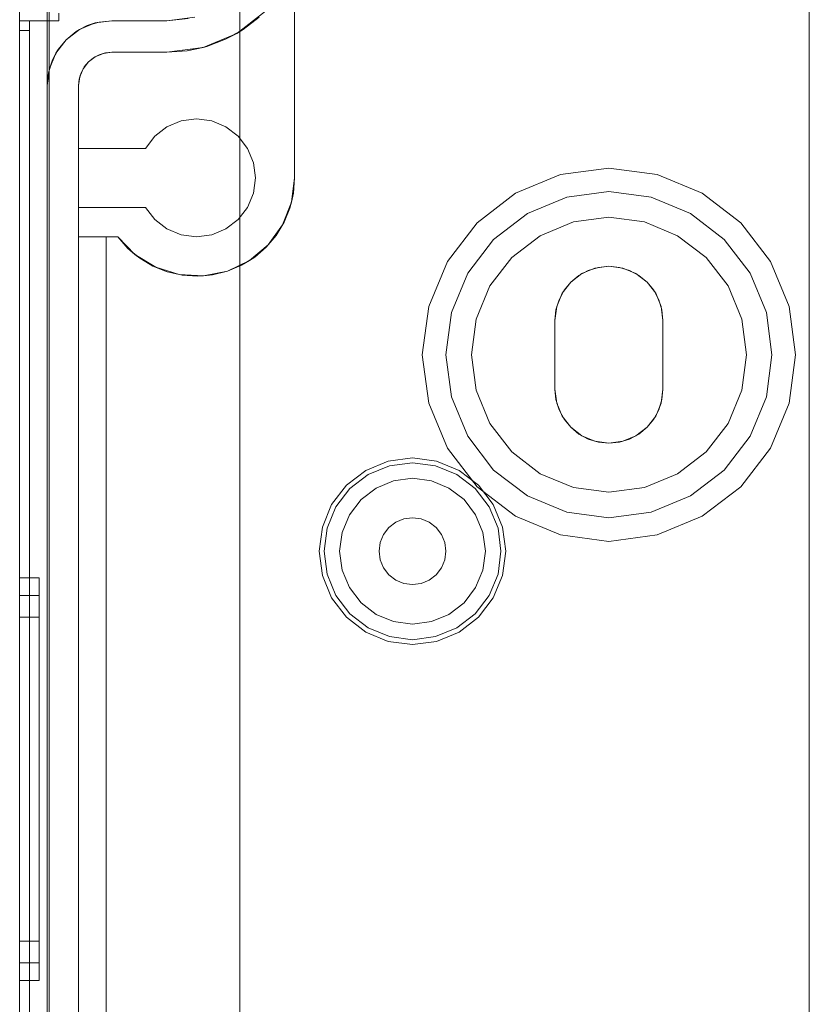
# Model space of a CAD drawing. Extents: x -620 to 300, y 62 to 1112.
# Tile 131 of 226: x 38.617 to 39.421, y 366.844 to 367.846. Entities that reach past the tile are written whole.
import ezdxf
from ezdxf.lldxf.tags import DXFTag

# ---------------------------------------------------------------- set-up
doc = ezdxf.new("R2010")
doc.units = 0
doc.layers.get('0').update_dxf_attribs({"lineweight": 13})
doc.layers.add('60- 61 allgemeine Ausstattung- 4 Terrassen', color=9, linetype='Continuous', lineweight=9, true_color=0x808080)
doc.layers.add('70 -71 Achsen- 1 Gebäudeachsen', color=7, linetype='STRICHPUNKT2-A06CPVSFL0', lineweight=18)
tags = doc.linetypes.add('STRICHPUNKT2-A06CPVSFL0', pattern=[12.7, 6.35, -3.175, 0, -3.175]).pattern_tags.tags
tags[10:11] = [DXFTag(74, 4), DXFTag(75, 0), DXFTag(340, '0'), DXFTag(46, 0.0), DXFTag(50, 0.0), DXFTag(44, 0.0), DXFTag(45, 0.0)]
tags[8:9] = [DXFTag(74, 4), DXFTag(75, 0), DXFTag(340, '0'), DXFTag(46, 0.0), DXFTag(50, 0.0), DXFTag(44, 0.0), DXFTag(45, 0.0)]
tags[6:7] = [DXFTag(74, 4), DXFTag(75, 0), DXFTag(340, '0'), DXFTag(46, 0.0), DXFTag(50, 0.0), DXFTag(44, 0.0), DXFTag(45, 0.0)]
tags[4:5] = [DXFTag(74, 4), DXFTag(75, 0), DXFTag(340, '0'), DXFTag(46, 0.0), DXFTag(50, 0.0), DXFTag(44, 0.0), DXFTag(45, 0.0)]

# ---------------------------------------------------------------- blocks, each defined once
blk = doc.blocks.new('Referenz-A06CPVSGL0')
at = {"layer": '60- 61 allgemeine Ausstattung- 4 Terrassen', "color": 0}
blk.add_line((38.8415, 214.0534), (38.8415, 376.4532), dxfattribs=at)
at = {"layer": '70 -71 Achsen- 1 Gebäudeachsen', "color": 0, "linetype": 'STRICHPUNKT2-A06CPVSFL0', "ltscale": 0.18}
blk.add_line((39.4215, 1084.3934), (39.4215, 84.9534), dxfattribs=at)
blk = doc.blocks.new('Blockreferenz-A06CPVZ2L0')
at = {"color": 9, "linetype": 'ByBlock', "lineweight": -2, "ltscale": 0.13, "true_color": 0xc1c9c4}
for p, q in [((38.6174, 367.9553), (38.6174, 364.6553)), ((38.6174, 364.6553), (38.6174, 367.9553)), ((38.6454, 364.6553), (38.6454, 367.9553)), ((38.6454, 367.9553), (38.6454, 367.7793)), ((38.6474, 366.6053), (38.6474, 367.9553)), ((38.8974, 367.8982), (38.8974, 367.6853)), ((38.8974, 367.6853), (38.8974, 367.88)), ((38.6174, 367.8531), (38.6174, 367.8453)), ((38.6174, 367.8453), (38.6174, 367.8531)), ((38.6574, 367.8453), (38.6574, 367.8531)), ((38.6574, 367.8453), (38.6574, 367.8531)), ((38.7959, 367.849), (38.7674, 367.8453)), ((38.8678, 367.8549), (38.8384, 367.8323)), ((38.845, 367.8364), (38.8614, 367.8488)), ((38.6174, 367.8453), (38.6174, 367.8451)), ((38.6224, 367.8453), (38.6174, 367.8453)), ((38.6174, 367.8453), (38.6274, 367.8453)), ((38.6174, 367.8453), (38.6174, 366.3053)), ((38.6174, 367.8453), (38.6174, 367.8453)), ((38.6224, 367.8453), (38.6174, 367.8453)), ((38.6174, 367.845), (38.6174, 367.8453)), ((38.6174, 366.3053), (38.6174, 367.8453)), ((38.6174, 367.8453), (38.6274, 367.8453)), ((38.6174, 367.8451), (38.6174, 367.8445)), ((38.6174, 367.844), (38.6174, 367.845)), ((38.6174, 367.8445), (38.6174, 367.8436)), ((38.6174, 367.8424), (38.6174, 367.844)), ((38.6174, 367.8436), (38.6174, 367.8424)), ((38.6174, 367.8424), (38.6174, 367.8409)), ((38.6174, 367.8403), (38.6174, 367.8424)), ((38.6174, 367.8409), (38.6174, 367.8391)), ((38.6174, 367.8379), (38.6174, 367.8403)), ((38.6174, 367.8391), (38.6174, 367.8373)), ((38.6274, 367.8453), (38.6224, 367.8453)), ((38.6274, 367.8453), (38.6224, 367.8453)), ((38.6274, 367.8451), (38.6274, 367.8453)), ((38.6274, 367.8453), (38.6574, 367.8453)), ((38.6274, 366.3053), (38.6274, 367.8453)), ((38.6274, 367.8453), (38.6274, 367.8453)), ((38.6274, 367.8451), (38.6274, 367.8453)), ((38.6274, 367.8453), (38.6274, 367.8453)), ((38.6274, 367.8453), (38.6574, 367.8453)), ((38.6274, 367.8453), (38.6274, 366.3053)), ((38.6274, 367.8445), (38.6274, 367.8451)), ((38.6274, 367.8445), (38.6274, 367.8451)), ((38.6274, 367.8436), (38.6274, 367.8445)), ((38.6274, 367.8436), (38.6274, 367.8445)), ((38.6274, 367.8424), (38.6274, 367.8436)), ((38.6274, 367.8424), (38.6274, 367.8436)), ((38.6274, 367.8409), (38.6274, 367.8424)), ((38.6274, 367.8409), (38.6274, 367.8424)), ((38.6274, 367.8391), (38.6274, 367.8409)), ((38.6274, 367.8391), (38.6274, 367.8409)), ((38.6274, 367.8373), (38.6274, 367.8391)), ((38.6274, 367.8373), (38.6274, 367.8391)), ((38.6574, 367.8453), (38.6574, 367.8453)), ((38.6748, 367.8342), (38.6862, 367.8403)), ((38.6943, 367.8431), (38.6784, 367.8365)), ((38.6862, 367.8403), (38.6784, 367.8365)), ((38.6862, 367.8403), (38.6985, 367.844)), ((38.6943, 367.8431), (38.6862, 367.8403)), ((38.7114, 367.8453), (38.6943, 367.8431)), ((38.6985, 367.844), (38.6943, 367.8431)), ((38.6985, 367.844), (38.7114, 367.8453)), ((38.7114, 367.8453), (38.6985, 367.844)), ((38.7674, 367.8453), (38.7114, 367.8453)), ((38.7114, 367.8453), (38.7284, 367.8453)), ((38.7114, 367.8453), (38.7114, 367.8453)), ((38.7284, 367.8453), (38.7475, 367.8453)), ((38.7475, 367.8453), (38.7674, 367.8453)), ((38.7674, 367.8453), (38.7889, 367.8474)), ((38.7674, 367.8453), (38.7674, 367.8453)), ((38.6174, 367.8353), (38.6174, 367.8379)), ((38.6174, 367.8373), (38.6174, 367.8353)), ((38.6174, 367.8353), (38.6224, 367.8353)), ((38.6174, 367.8353), (38.6174, 366.3053)), ((38.6224, 367.8353), (38.6174, 367.8353)), ((38.6174, 364.7753), (38.6174, 367.8353)), ((38.6224, 367.8353), (38.6274, 367.8353)), ((38.6274, 367.8353), (38.6224, 367.8353)), ((38.6274, 367.8353), (38.6274, 367.8373)), ((38.6274, 367.8353), (38.6274, 367.8373)), ((38.6274, 366.3053), (38.6274, 367.8353)), ((38.6274, 364.7753), (38.6274, 367.8353)), ((38.6784, 367.8365), (38.6648, 367.826)), ((38.6648, 367.826), (38.6748, 367.8342)), ((38.6748, 367.8342), (38.6648, 367.826)), ((38.6784, 367.8365), (38.6748, 367.8342)), ((38.8384, 367.8323), (38.8042, 367.8181)), ((38.845, 367.8364), (38.8271, 367.8265)), ((38.8271, 367.8265), (38.8384, 367.8323)), ((38.8384, 367.8323), (38.845, 367.8364)), ((38.6648, 367.826), (38.6543, 367.8123)), ((38.6565, 367.816), (38.6648, 367.826)), ((38.6648, 367.826), (38.6565, 367.816)), ((38.8042, 367.8181), (38.7674, 367.8133)), ((38.8079, 367.8192), (38.7879, 367.8148)), ((38.7879, 367.8148), (38.8042, 367.8181)), ((38.8042, 367.8181), (38.8079, 367.8192)), ((38.8079, 367.8192), (38.8271, 367.8265)), ((38.6543, 367.8123), (38.6477, 367.7964)), ((38.6504, 367.8046), (38.6565, 367.816)), ((38.6543, 367.8123), (38.6504, 367.8046)), ((38.6565, 367.816), (38.6543, 367.8123)), ((38.6874, 367.8033), (38.6944, 367.8087)), ((38.6944, 367.8087), (38.6925, 367.8076)), ((38.6925, 367.8076), (38.6937, 367.8082)), ((38.6937, 367.8082), (38.6958, 367.8093)), ((38.6944, 367.8087), (38.7026, 367.8121)), ((38.6984, 367.8107), (38.6944, 367.8087)), ((38.6958, 367.8093), (38.6984, 367.8107)), ((38.7026, 367.8121), (38.6984, 367.8107)), ((38.6984, 367.8107), (38.7013, 367.8116)), ((38.7013, 367.8116), (38.7035, 367.8123)), ((38.7026, 367.8121), (38.7114, 367.8133)), ((38.7048, 367.8126), (38.7026, 367.8121)), ((38.7035, 367.8123), (38.7048, 367.8126)), ((38.7114, 367.8133), (38.7048, 367.8126)), ((38.7114, 367.8133), (38.7674, 367.8133)), ((38.7674, 367.8133), (38.7114, 367.8133)), ((38.7114, 367.8133), (38.7114, 367.8133)), ((38.7674, 367.8133), (38.7879, 367.8148)), ((38.7879, 367.8148), (38.7674, 367.8133)), ((38.7674, 367.8133), (38.7674, 367.8133)), ((38.6467, 367.7922), (38.6504, 367.8046)), ((38.6504, 367.8046), (38.6477, 367.7964)), ((38.682, 367.7963), (38.6874, 367.8033)), ((38.6832, 367.7982), (38.682, 367.7963)), ((38.6825, 367.797), (38.6832, 367.7982)), ((38.6874, 367.8033), (38.6832, 367.7982)), ((38.6925, 367.8076), (38.6874, 367.8033)), ((38.6477, 367.7964), (38.6454, 367.7793)), ((38.6454, 367.7793), (38.6467, 367.7922)), ((38.6467, 367.7922), (38.6454, 367.7793)), ((38.6477, 367.7964), (38.6467, 367.7922)), ((38.6774, 367.7793), (38.6786, 367.7881)), ((38.6786, 367.7881), (38.6781, 367.7859)), ((38.6785, 367.7872), (38.6791, 367.7895)), ((38.6786, 367.7881), (38.682, 367.7963)), ((38.68, 367.7923), (38.6786, 367.7881)), ((38.6791, 367.7895), (38.68, 367.7923)), ((38.682, 367.7963), (38.68, 367.7923)), ((38.68, 367.7923), (38.6814, 367.7949)), ((38.6814, 367.7949), (38.6825, 367.797)), ((38.6454, 367.7793), (38.6454, 364.8313)), ((38.6454, 367.7793), (38.6454, 367.7793)), ((38.6781, 367.7859), (38.6774, 367.7793)), ((38.6774, 364.8313), (38.6774, 367.7793)), ((38.6774, 367.7793), (38.6774, 367.7153)), ((38.6774, 367.7793), (38.6774, 367.7793)), ((38.6781, 367.7859), (38.6785, 367.7872)), ((38.7819, 367.7433), (38.7674, 367.7373)), ((38.7674, 367.7373), (38.7819, 367.7433)), ((38.7974, 367.7453), (38.7819, 367.7433)), ((38.7819, 367.7433), (38.7974, 367.7453)), ((38.813, 367.7433), (38.7974, 367.7453)), ((38.7974, 367.7453), (38.813, 367.7433)), ((38.8274, 367.7373), (38.813, 367.7433)), ((38.813, 367.7433), (38.8274, 367.7373)), ((38.755, 367.7277), (38.7455, 367.7153)), ((38.7455, 367.7153), (38.755, 367.7277)), ((38.7674, 367.7373), (38.755, 367.7277)), ((38.755, 367.7277), (38.7674, 367.7373)), ((38.8398, 367.7277), (38.8274, 367.7373)), ((38.8274, 367.7373), (38.8398, 367.7277)), ((38.8494, 367.7153), (38.8398, 367.7277)), ((38.8398, 367.7277), (38.8494, 367.7153)), ((38.6774, 367.7153), (38.6774, 367.6553)), ((38.7455, 367.7153), (38.6774, 367.7153)), ((38.6774, 367.7153), (38.7455, 367.7153)), ((38.6774, 367.7153), (38.6774, 367.7153)), ((38.7455, 367.7153), (38.7455, 367.7153)), ((38.8554, 367.7008), (38.8494, 367.7153)), ((38.8494, 367.7153), (38.8554, 367.7008)), ((38.8574, 367.6853), (38.8554, 367.7008)), ((38.8554, 367.7008), (38.8574, 367.6853)), ((39.1682, 367.6888), (39.1224, 367.6698)), ((39.1682, 367.6888), (39.1224, 367.6698)), ((39.2174, 367.6953), (39.1682, 367.6888)), ((39.2174, 367.6953), (39.1682, 367.6888)), ((39.2666, 367.6888), (39.2174, 367.6953)), ((39.2666, 367.6888), (39.2174, 367.6953)), ((39.3124, 367.6698), (39.2666, 367.6888)), ((39.3124, 367.6698), (39.2666, 367.6888)), ((38.8554, 367.6698), (38.8574, 367.6853)), ((38.8574, 367.6853), (38.8554, 367.6698)), ((38.8974, 367.6853), (38.8943, 367.6606)), ((38.8962, 367.6697), (38.8974, 367.6853)), ((38.8974, 367.6853), (38.8974, 367.6853)), ((38.8494, 367.6553), (38.8554, 367.6698)), ((38.8554, 367.6698), (38.8494, 367.6553)), ((38.8926, 367.6546), (38.8962, 367.6697)), ((38.8943, 367.6606), (38.8962, 367.6697)), ((39.1224, 367.6698), (39.0831, 367.6396)), ((39.1224, 367.6698), (39.0831, 367.6396)), ((39.1745, 367.6656), (39.2174, 367.6713)), ((39.2174, 367.6713), (39.1745, 367.6656)), ((39.2174, 367.6713), (39.2604, 367.6656)), ((39.2604, 367.6656), (39.2174, 367.6713)), ((39.3518, 367.6396), (39.3124, 367.6698)), ((39.3518, 367.6396), (39.3124, 367.6698)), ((38.8943, 367.6606), (38.8852, 367.6374)), ((38.8926, 367.6546), (38.8943, 367.6606)), ((39.1344, 367.6491), (39.1745, 367.6656)), ((39.1745, 367.6656), (39.1344, 367.6491)), ((39.2604, 367.6656), (39.3004, 367.6491)), ((39.3004, 367.6491), (39.2604, 367.6656)), ((38.6774, 367.6553), (38.7455, 367.6553)), ((38.6774, 367.6553), (38.6774, 367.6253)), ((38.7455, 367.6553), (38.6774, 367.6553)), ((38.6774, 367.6553), (38.6774, 367.6553)), ((38.7455, 367.6553), (38.755, 367.6429)), ((38.755, 367.6429), (38.7455, 367.6553)), ((38.7455, 367.6553), (38.7455, 367.6553)), ((38.8398, 367.6429), (38.8494, 367.6553)), ((38.8494, 367.6553), (38.8398, 367.6429)), ((38.8867, 367.6402), (38.8926, 367.6546)), ((39.1, 367.6227), (39.1344, 367.6491)), ((39.1344, 367.6491), (39.1, 367.6227)), ((39.3004, 367.6491), (39.3348, 367.6227)), ((39.3348, 367.6227), (39.3004, 367.6491)), ((38.755, 367.6429), (38.7674, 367.6333)), ((38.7674, 367.6333), (38.755, 367.6429)), ((38.8274, 367.6333), (38.8398, 367.6429)), ((38.8398, 367.6429), (38.8274, 367.6333)), ((38.8785, 367.6268), (38.8867, 367.6402)), ((38.8852, 367.6374), (38.8867, 367.6402)), ((39.0831, 367.6396), (39.0529, 367.6003)), ((39.0831, 367.6396), (39.0529, 367.6003)), ((39.1812, 367.6405), (39.1474, 367.6265)), ((39.1474, 367.6265), (39.1812, 367.6405)), ((39.2174, 367.6453), (39.1812, 367.6405)), ((39.1812, 367.6405), (39.2174, 367.6453)), ((39.2537, 367.6405), (39.2174, 367.6453)), ((39.2174, 367.6453), (39.2537, 367.6405)), ((39.2874, 367.6265), (39.2537, 367.6405)), ((39.2537, 367.6405), (39.2874, 367.6265)), ((39.382, 367.6003), (39.3518, 367.6396)), ((39.382, 367.6003), (39.3518, 367.6396)), ((38.7674, 367.6333), (38.7819, 367.6273)), ((38.7819, 367.6273), (38.7674, 367.6333)), ((38.813, 367.6273), (38.8274, 367.6333)), ((38.8274, 367.6333), (38.813, 367.6273)), ((38.8852, 367.6374), (38.8706, 367.6172)), ((38.8785, 367.6268), (38.8852, 367.6374)), ((38.6774, 367.6253), (38.7174, 367.6253)), ((38.6774, 367.6253), (38.6774, 366.5703)), ((38.7054, 367.6253), (38.6774, 367.6253)), ((38.6774, 367.6253), (38.6774, 367.6253)), ((38.7174, 367.6253), (38.7054, 367.6253)), ((38.7054, 367.6253), (38.7054, 366.7224)), ((38.7054, 366.7224), (38.7054, 367.6253)), ((38.7054, 367.6253), (38.7054, 367.6253)), ((38.7347, 367.6074), (38.7174, 367.6253)), ((38.7174, 367.6253), (38.7277, 367.6136)), ((38.7174, 367.6253), (38.7174, 367.6253)), ((38.7819, 367.6273), (38.7974, 367.6253)), ((38.7974, 367.6253), (38.7819, 367.6273)), ((38.7974, 367.6253), (38.813, 367.6273)), ((38.813, 367.6273), (38.7974, 367.6253)), ((38.8685, 367.6149), (38.8785, 367.6268)), ((38.8706, 367.6172), (38.8785, 367.6268)), ((39.0737, 367.5883), (39.1, 367.6227)), ((39.1, 367.6227), (39.0737, 367.5883)), ((39.1474, 367.6265), (39.1184, 367.6043)), ((39.1184, 367.6043), (39.1474, 367.6265)), ((39.3164, 367.6043), (39.2874, 367.6265)), ((39.2874, 367.6265), (39.3164, 367.6043)), ((39.3348, 367.6227), (39.3612, 367.5883)), ((39.3612, 367.5883), (39.3348, 367.6227)), ((38.7277, 367.6136), (38.7397, 367.6036)), ((38.7277, 367.6136), (38.7347, 367.6074)), ((38.8706, 367.6172), (38.8515, 367.6012)), ((38.8567, 367.6047), (38.8685, 367.6149)), ((38.8685, 367.6149), (38.8706, 367.6172)), ((38.7559, 367.5943), (38.7347, 367.6074)), ((38.7347, 367.6074), (38.7397, 367.6036)), ((38.7397, 367.6036), (38.7531, 367.5956)), ((38.8515, 367.6012), (38.829, 367.5904)), ((38.8434, 367.5965), (38.8567, 367.6047)), ((38.8434, 367.5965), (38.8515, 367.6012)), ((38.8515, 367.6012), (38.8567, 367.6047)), ((39.0529, 367.6003), (39.0339, 367.5545)), ((39.0529, 367.6003), (39.0339, 367.5545)), ((39.1184, 367.6043), (39.0962, 367.5753)), ((39.0962, 367.5753), (39.1184, 367.6043)), ((39.3387, 367.5753), (39.3164, 367.6043)), ((39.3164, 367.6043), (39.3387, 367.5753)), ((39.4009, 367.5545), (39.382, 367.6003)), ((39.4009, 367.5545), (39.382, 367.6003)), ((38.7531, 367.5956), (38.7676, 367.5898)), ((38.7531, 367.5956), (38.7559, 367.5943)), ((38.7797, 367.5869), (38.7559, 367.5943)), ((38.7559, 367.5943), (38.7676, 367.5898)), ((38.7676, 367.5898), (38.7828, 367.5864)), ((38.7676, 367.5898), (38.7797, 367.5869)), ((38.829, 367.5904), (38.8046, 367.5856)), ((38.8139, 367.5867), (38.829, 367.5904)), ((38.829, 367.5904), (38.8434, 367.5965)), ((39.0571, 367.5483), (39.0737, 367.5883)), ((39.0737, 367.5883), (39.0571, 367.5483)), ((39.1785, 367.5792), (39.1899, 367.5879)), ((39.1899, 367.5879), (39.1785, 367.5792)), ((39.1869, 367.586), (39.1964, 367.5911)), ((39.1964, 367.5911), (39.1869, 367.586)), ((39.1899, 367.5879), (39.2032, 367.5934)), ((39.2032, 367.5934), (39.1899, 367.5879)), ((39.1964, 367.5911), (39.2067, 367.5942)), ((39.2067, 367.5942), (39.1964, 367.5911)), ((39.2032, 367.5934), (39.2174, 367.5953)), ((39.2174, 367.5953), (39.2032, 367.5934)), ((39.2067, 367.5942), (39.2174, 367.5953)), ((39.2174, 367.5953), (39.2067, 367.5942)), ((39.2174, 367.5953), (39.2282, 367.5942)), ((39.2282, 367.5942), (39.2174, 367.5953)), ((39.2174, 367.5953), (39.2317, 367.5934)), ((39.2317, 367.5934), (39.2174, 367.5953)), ((39.2282, 367.5942), (39.2385, 367.5911)), ((39.2385, 367.5911), (39.2282, 367.5942)), ((39.2317, 367.5934), (39.2449, 367.5879)), ((39.2449, 367.5879), (39.2317, 367.5934)), ((39.2385, 367.5911), (39.248, 367.586)), ((39.248, 367.586), (39.2385, 367.5911)), ((39.2449, 367.5879), (39.2563, 367.5792)), ((39.2563, 367.5792), (39.2449, 367.5879)), ((39.3612, 367.5883), (39.3778, 367.5483)), ((39.3778, 367.5483), (39.3612, 367.5883)), ((38.8046, 367.5856), (38.7797, 367.5869)), ((38.7797, 367.5869), (38.7828, 367.5864)), ((38.7828, 367.5864), (38.7984, 367.5853)), ((38.7984, 367.5853), (38.8139, 367.5867)), ((38.7984, 367.5853), (38.8046, 367.5856)), ((38.8046, 367.5856), (38.8139, 367.5867)), ((39.1698, 367.5678), (39.1785, 367.5792)), ((39.1785, 367.5792), (39.1698, 367.5678)), ((39.1717, 367.5709), (39.1785, 367.5792)), ((39.1785, 367.5792), (39.1717, 367.5709)), ((39.1785, 367.5792), (39.1869, 367.586)), ((39.1869, 367.586), (39.1785, 367.5792)), ((39.248, 367.586), (39.2563, 367.5792)), ((39.2563, 367.5792), (39.248, 367.586)), ((39.2563, 367.5792), (39.2632, 367.5709)), ((39.2632, 367.5709), (39.2563, 367.5792)), ((39.2563, 367.5792), (39.2651, 367.5678)), ((39.2651, 367.5678), (39.2563, 367.5792)), ((39.0962, 367.5753), (39.0822, 367.5415)), ((39.0822, 367.5415), (39.0962, 367.5753)), ((39.1643, 367.5545), (39.1698, 367.5678)), ((39.1698, 367.5678), (39.1643, 367.5545)), ((39.1666, 367.5613), (39.1717, 367.5709)), ((39.1717, 367.5709), (39.1666, 367.5613)), ((39.2632, 367.5709), (39.2682, 367.5613)), ((39.2682, 367.5613), (39.2632, 367.5709)), ((39.2651, 367.5678), (39.2705, 367.5545)), ((39.2705, 367.5545), (39.2651, 367.5678)), ((39.3527, 367.5415), (39.3387, 367.5753)), ((39.3387, 367.5753), (39.3527, 367.5415)), ((39.1635, 367.551), (39.1666, 367.5613)), ((39.1666, 367.5613), (39.1635, 367.551)), ((39.2682, 367.5613), (39.2714, 367.551)), ((39.2714, 367.551), (39.2682, 367.5613)), ((39.0339, 367.5545), (39.0274, 367.5053)), ((39.0339, 367.5545), (39.0274, 367.5053)), ((39.0514, 367.5053), (39.0571, 367.5483)), ((39.0571, 367.5483), (39.0514, 367.5053)), ((39.1624, 367.5403), (39.1643, 367.5545)), ((39.1643, 367.5545), (39.1624, 367.5403)), ((39.1624, 367.5403), (39.1635, 367.551)), ((39.1635, 367.551), (39.1624, 367.5403)), ((39.2705, 367.5545), (39.2724, 367.5403)), ((39.2724, 367.5403), (39.2705, 367.5545)), ((39.2714, 367.551), (39.2724, 367.5403)), ((39.2724, 367.5403), (39.2714, 367.551)), ((39.3778, 367.5483), (39.3834, 367.5053)), ((39.3834, 367.5053), (39.3778, 367.5483)), ((39.4074, 367.5053), (39.4009, 367.5545)), ((39.4074, 367.5053), (39.4009, 367.5545)), ((39.0822, 367.5415), (39.0774, 367.5053)), ((39.0774, 367.5053), (39.0822, 367.5415)), ((39.1624, 367.5053), (39.1624, 367.5403)), ((39.1624, 367.5403), (39.1624, 367.5053)), ((39.1624, 367.5403), (39.1624, 367.5403)), ((39.1624, 367.4703), (39.1624, 367.5403)), ((39.1624, 367.5403), (39.1624, 367.4703)), ((39.1624, 367.5403), (39.1624, 367.5403)), ((39.2724, 367.5403), (39.2724, 367.5053)), ((39.2724, 367.5053), (39.2724, 367.5403)), ((39.2724, 367.5403), (39.2724, 367.5403)), ((39.2724, 367.5403), (39.2724, 367.4703)), ((39.2724, 367.4703), (39.2724, 367.5403)), ((39.2724, 367.5403), (39.2724, 367.5403)), ((39.3574, 367.5053), (39.3527, 367.5415)), ((39.3527, 367.5415), (39.3574, 367.5053)), ((39.0274, 367.5053), (39.0339, 367.4561)), ((39.0274, 367.5053), (39.0339, 367.4561)), ((39.0571, 367.4623), (39.0514, 367.5053)), ((39.0514, 367.5053), (39.0571, 367.4623)), ((39.0774, 367.5053), (39.0822, 367.4691)), ((39.0822, 367.4691), (39.0774, 367.5053)), ((39.1624, 367.4703), (39.1624, 367.5053)), ((39.1624, 367.5053), (39.1624, 367.4703)), ((39.2724, 367.5053), (39.2724, 367.4703)), ((39.2724, 367.4703), (39.2724, 367.5053)), ((39.3527, 367.4691), (39.3574, 367.5053)), ((39.3574, 367.5053), (39.3527, 367.4691)), ((39.3834, 367.5053), (39.3778, 367.4623)), ((39.3778, 367.4623), (39.3834, 367.5053)), ((39.4009, 367.4561), (39.4074, 367.5053)), ((39.4009, 367.4561), (39.4074, 367.5053)), ((39.0822, 367.4691), (39.0962, 367.4353)), ((39.0962, 367.4353), (39.0822, 367.4691)), ((39.1635, 367.4596), (39.1624, 367.4703)), ((39.1624, 367.4703), (39.1635, 367.4596)), ((39.1624, 367.4703), (39.1624, 367.4703)), ((39.1643, 367.4561), (39.1624, 367.4703)), ((39.1624, 367.4703), (39.1643, 367.4561)), ((39.1624, 367.4703), (39.1624, 367.4703)), ((39.2724, 367.4703), (39.2705, 367.4561)), ((39.2705, 367.4561), (39.2724, 367.4703)), ((39.2724, 367.4703), (39.2714, 367.4596)), ((39.2714, 367.4596), (39.2724, 367.4703)), ((39.2724, 367.4703), (39.2724, 367.4703)), ((39.2724, 367.4703), (39.2724, 367.4703)), ((39.3387, 367.4353), (39.3527, 367.4691)), ((39.3527, 367.4691), (39.3387, 367.4353)), ((39.0737, 367.4223), (39.0571, 367.4623)), ((39.0571, 367.4623), (39.0737, 367.4223)), ((39.1666, 367.4493), (39.1635, 367.4596)), ((39.1635, 367.4596), (39.1666, 367.4493)), ((39.2714, 367.4596), (39.2682, 367.4493)), ((39.2682, 367.4493), (39.2714, 367.4596)), ((39.3778, 367.4623), (39.3612, 367.4223)), ((39.3612, 367.4223), (39.3778, 367.4623)), ((39.0339, 367.4561), (39.0529, 367.4103)), ((39.0339, 367.4561), (39.0529, 367.4103)), ((39.1698, 367.4428), (39.1643, 367.4561)), ((39.1643, 367.4561), (39.1698, 367.4428)), ((39.1717, 367.4397), (39.1666, 367.4493)), ((39.1666, 367.4493), (39.1717, 367.4397)), ((39.2682, 367.4493), (39.2632, 367.4397)), ((39.2632, 367.4397), (39.2682, 367.4493)), ((39.2705, 367.4561), (39.2651, 367.4428)), ((39.2651, 367.4428), (39.2705, 367.4561)), ((39.382, 367.4103), (39.4009, 367.4561)), ((39.382, 367.4103), (39.4009, 367.4561)), ((39.1785, 367.4314), (39.1698, 367.4428)), ((39.1698, 367.4428), (39.1785, 367.4314)), ((39.1785, 367.4314), (39.1717, 367.4397)), ((39.1717, 367.4397), (39.1785, 367.4314)), ((39.2651, 367.4428), (39.2563, 367.4314)), ((39.2563, 367.4314), (39.2651, 367.4428)), ((39.2632, 367.4397), (39.2563, 367.4314)), ((39.2563, 367.4314), (39.2632, 367.4397)), ((39.0962, 367.4353), (39.1184, 367.4063)), ((39.1184, 367.4063), (39.0962, 367.4353)), ((39.1869, 367.4246), (39.1785, 367.4314)), ((39.1785, 367.4314), (39.1869, 367.4246)), ((39.1899, 367.4227), (39.1785, 367.4314)), ((39.1785, 367.4314), (39.1899, 367.4227)), ((39.2563, 367.4314), (39.2449, 367.4227)), ((39.2449, 367.4227), (39.2563, 367.4314)), ((39.2563, 367.4314), (39.248, 367.4246)), ((39.248, 367.4246), (39.2563, 367.4314)), ((39.3164, 367.4063), (39.3387, 367.4353)), ((39.3387, 367.4353), (39.3164, 367.4063)), ((39.1, 367.3879), (39.0737, 367.4223)), ((39.0737, 367.4223), (39.1, 367.3879)), ((39.1964, 367.4195), (39.1869, 367.4246)), ((39.1869, 367.4246), (39.1964, 367.4195)), ((39.2032, 367.4172), (39.1899, 367.4227)), ((39.1899, 367.4227), (39.2032, 367.4172)), ((39.2067, 367.4164), (39.1964, 367.4195)), ((39.1964, 367.4195), (39.2067, 367.4164)), ((39.2174, 367.4153), (39.2032, 367.4172)), ((39.2032, 367.4172), (39.2174, 367.4153)), ((39.2317, 367.4172), (39.2174, 367.4153)), ((39.2174, 367.4153), (39.2317, 367.4172)), ((39.2385, 367.4195), (39.2282, 367.4164)), ((39.2282, 367.4164), (39.2385, 367.4195)), ((39.2449, 367.4227), (39.2317, 367.4172)), ((39.2317, 367.4172), (39.2449, 367.4227)), ((39.248, 367.4246), (39.2385, 367.4195)), ((39.2385, 367.4195), (39.248, 367.4246)), ((39.3612, 367.4223), (39.3348, 367.3879)), ((39.3348, 367.3879), (39.3612, 367.4223)), ((39.0529, 367.4103), (39.0831, 367.3709)), ((39.0529, 367.4103), (39.0831, 367.3709)), ((39.2174, 367.4153), (39.2067, 367.4164)), ((39.2067, 367.4164), (39.2174, 367.4153)), ((39.2282, 367.4164), (39.2174, 367.4153)), ((39.2174, 367.4153), (39.2282, 367.4164)), ((39.3518, 367.3709), (39.382, 367.4103)), ((39.3518, 367.3709), (39.382, 367.4103)), ((38.9928, 367.3971), (38.9699, 367.3876)), ((39.0174, 367.4003), (38.9928, 367.3971)), ((39.042, 367.3971), (39.0174, 367.4003)), ((39.0649, 367.3876), (39.042, 367.3971)), ((39.1184, 367.4063), (39.1474, 367.3841)), ((39.1474, 367.3841), (39.1184, 367.4063)), ((39.2874, 367.3841), (39.3164, 367.4063)), ((39.3164, 367.4063), (39.2874, 367.3841)), ((38.9699, 367.3876), (38.9502, 367.3725)), ((38.9724, 367.3833), (38.9941, 367.3923)), ((38.9941, 367.3923), (39.0174, 367.3954)), ((39.0174, 367.3954), (39.0407, 367.3923)), ((39.0407, 367.3923), (39.0625, 367.3833)), ((39.0846, 367.3725), (39.0649, 367.3876)), ((39.1344, 367.3615), (39.1, 367.3879)), ((39.1, 367.3879), (39.1344, 367.3615)), ((39.3348, 367.3879), (39.3004, 367.3615)), ((39.3004, 367.3615), (39.3348, 367.3879)), ((38.9537, 367.369), (38.9724, 367.3833)), ((38.9982, 367.377), (38.9803, 367.3696)), ((38.9982, 367.377), (38.9803, 367.3696)), ((39.0174, 367.3795), (38.9982, 367.377)), ((39.0174, 367.3795), (38.9982, 367.377)), ((39.0366, 367.377), (39.0174, 367.3795)), ((39.0366, 367.377), (39.0174, 367.3795)), ((39.0545, 367.3696), (39.0366, 367.377)), ((39.0545, 367.3696), (39.0366, 367.377)), ((39.0625, 367.3833), (39.0811, 367.369)), ((39.1474, 367.3841), (39.1812, 367.3701)), ((39.1812, 367.3701), (39.1474, 367.3841)), ((39.2537, 367.3701), (39.2874, 367.3841)), ((39.2874, 367.3841), (39.2537, 367.3701)), ((38.9502, 367.3725), (38.9351, 367.3528)), ((38.9394, 367.3504), (38.9537, 367.369)), ((38.9803, 367.3696), (38.965, 367.3578)), ((38.9803, 367.3696), (38.965, 367.3578)), ((39.0699, 367.3578), (39.0545, 367.3696)), ((39.0699, 367.3578), (39.0545, 367.3696)), ((39.0811, 367.369), (39.0955, 367.3504)), ((39.0831, 367.3709), (39.1224, 367.3408)), ((39.0831, 367.3709), (39.1224, 367.3408)), ((39.0997, 367.3528), (39.0846, 367.3725)), ((39.1812, 367.3701), (39.2174, 367.3653)), ((39.2174, 367.3653), (39.1812, 367.3701)), ((39.2174, 367.3653), (39.2537, 367.3701)), ((39.2537, 367.3701), (39.2174, 367.3653)), ((39.3124, 367.3408), (39.3518, 367.3709)), ((39.3124, 367.3408), (39.3518, 367.3709)), ((38.965, 367.3578), (38.9532, 367.3424)), ((38.965, 367.3578), (38.9532, 367.3424)), ((39.0817, 367.3424), (39.0699, 367.3578)), ((39.0817, 367.3424), (39.0699, 367.3578)), ((39.1745, 367.345), (39.1344, 367.3615)), ((39.1344, 367.3615), (39.1745, 367.345)), ((39.3004, 367.3615), (39.2604, 367.345)), ((39.2604, 367.345), (39.3004, 367.3615)), ((38.9351, 367.3528), (38.9257, 367.3299)), ((38.9304, 367.3286), (38.9394, 367.3504)), ((39.0955, 367.3504), (39.1045, 367.3286)), ((39.1092, 367.3299), (39.0997, 367.3528)), ((38.9532, 367.3424), (38.9458, 367.3245)), ((38.9532, 367.3424), (38.9458, 367.3245)), ((39.0086, 367.3381), (39.0004, 367.3347)), ((39.0004, 367.3347), (39.0086, 367.3381)), ((39.0174, 367.3393), (39.0086, 367.3381)), ((39.0086, 367.3381), (39.0174, 367.3393)), ((39.0262, 367.3381), (39.0174, 367.3393)), ((39.0174, 367.3393), (39.0262, 367.3381)), ((39.0344, 367.3347), (39.0262, 367.3381)), ((39.0262, 367.3381), (39.0344, 367.3347)), ((39.0891, 367.3245), (39.0817, 367.3424)), ((39.0891, 367.3245), (39.0817, 367.3424)), ((39.1224, 367.3408), (39.1682, 367.3218)), ((39.1224, 367.3408), (39.1682, 367.3218)), ((39.2174, 367.3393), (39.1745, 367.345)), ((39.1745, 367.345), (39.2174, 367.3393)), ((39.2604, 367.345), (39.2174, 367.3393)), ((39.2174, 367.3393), (39.2604, 367.345)), ((39.2666, 367.3218), (39.3124, 367.3408)), ((39.2666, 367.3218), (39.3124, 367.3408)), ((38.9257, 367.3299), (38.9224, 367.3053)), ((38.9273, 367.3053), (38.9304, 367.3286)), ((38.9934, 367.3293), (38.988, 367.3223)), ((38.988, 367.3223), (38.9934, 367.3293)), ((39.0004, 367.3347), (38.9934, 367.3293)), ((38.9934, 367.3293), (39.0004, 367.3347)), ((39.0415, 367.3293), (39.0344, 367.3347)), ((39.0344, 367.3347), (39.0415, 367.3293)), ((39.0469, 367.3223), (39.0415, 367.3293)), ((39.0415, 367.3293), (39.0469, 367.3223)), ((39.1045, 367.3286), (39.1075, 367.3053)), ((39.1124, 367.3053), (39.1092, 367.3299)), ((38.9458, 367.3245), (38.9432, 367.3053)), ((38.9458, 367.3245), (38.9432, 367.3053)), ((38.988, 367.3223), (38.9846, 367.3141)), ((38.9846, 367.3141), (38.988, 367.3223)), ((39.0503, 367.3141), (39.0469, 367.3223)), ((39.0469, 367.3223), (39.0503, 367.3141)), ((39.0916, 367.3053), (39.0891, 367.3245)), ((39.0916, 367.3053), (39.0891, 367.3245)), ((39.1682, 367.3218), (39.2174, 367.3153)), ((39.1682, 367.3218), (39.2174, 367.3153)), ((39.2174, 367.3153), (39.2666, 367.3218)), ((39.2174, 367.3153), (39.2666, 367.3218)), ((38.9846, 367.3141), (38.9834, 367.3053)), ((38.9834, 367.3053), (38.9846, 367.3141)), ((39.0514, 367.3053), (39.0503, 367.3141)), ((39.0503, 367.3141), (39.0514, 367.3053)), ((38.9224, 367.3053), (38.9257, 367.2807)), ((38.9304, 367.282), (38.9273, 367.3053)), ((38.9432, 367.3053), (38.9458, 367.2861)), ((38.9432, 367.3053), (38.9458, 367.2861)), ((38.9834, 367.3053), (38.9846, 367.2965)), ((38.9846, 367.2965), (38.9834, 367.3053)), ((39.0503, 367.2965), (39.0514, 367.3053)), ((39.0514, 367.3053), (39.0503, 367.2965)), ((39.0891, 367.2861), (39.0916, 367.3053)), ((39.0891, 367.2861), (39.0916, 367.3053)), ((39.1075, 367.3053), (39.1045, 367.282)), ((39.1092, 367.2807), (39.1124, 367.3053)), ((38.9846, 367.2965), (38.988, 367.2883)), ((38.988, 367.2883), (38.9846, 367.2965)), ((38.988, 367.2883), (38.9934, 367.2813)), ((38.9934, 367.2813), (38.988, 367.2883)), ((39.0415, 367.2813), (39.0469, 367.2883)), ((39.0469, 367.2883), (39.0415, 367.2813)), ((39.0469, 367.2883), (39.0503, 367.2965)), ((39.0503, 367.2965), (39.0469, 367.2883)), ((38.6374, 367.2783), (38.6174, 367.2783)), ((38.6174, 367.2783), (38.6174, 367.2713)), ((38.6174, 367.2713), (38.6174, 367.2783)), ((38.6374, 367.2744), (38.6374, 367.2783)), ((38.6374, 367.2744), (38.6374, 367.2783)), ((38.9257, 367.2807), (38.9351, 367.2578)), ((38.9394, 367.2602), (38.9304, 367.282)), ((38.9458, 367.2861), (38.9532, 367.2682)), ((38.9458, 367.2861), (38.9532, 367.2682)), ((38.9934, 367.2813), (39.0004, 367.2759)), ((39.0004, 367.2759), (38.9934, 367.2813)), ((39.0344, 367.2759), (39.0415, 367.2813)), ((39.0415, 367.2813), (39.0344, 367.2759)), ((39.0817, 367.2682), (39.0891, 367.2861)), ((39.0817, 367.2682), (39.0891, 367.2861)), ((39.1045, 367.282), (39.0955, 367.2602)), ((39.0997, 367.2578), (39.1092, 367.2807)), ((38.6174, 367.2713), (38.6174, 367.2508)), ((38.6174, 367.2508), (38.6174, 367.2713)), ((38.6374, 367.2627), (38.6374, 367.2744)), ((38.6374, 367.2627), (38.6374, 367.2744)), ((38.9532, 367.2682), (38.965, 367.2528)), ((38.9532, 367.2682), (38.965, 367.2528)), ((39.0004, 367.2759), (39.0086, 367.2725)), ((39.0086, 367.2725), (39.0004, 367.2759)), ((39.0086, 367.2725), (39.0174, 367.2713)), ((39.0174, 367.2713), (39.0086, 367.2725)), ((39.0174, 367.2713), (39.0262, 367.2725)), ((39.0262, 367.2725), (39.0174, 367.2713)), ((39.0262, 367.2725), (39.0344, 367.2759)), ((39.0344, 367.2759), (39.0262, 367.2725)), ((39.0699, 367.2528), (39.0817, 367.2682)), ((39.0699, 367.2528), (39.0817, 367.2682)), ((38.6374, 367.2603), (38.6174, 367.2603)), ((38.6174, 367.2603), (38.6174, 367.2539)), ((38.6174, 367.2539), (38.6174, 367.2603)), ((38.6374, 367.2438), (38.6374, 367.2627)), ((38.6374, 367.2438), (38.6374, 367.2627)), ((38.6374, 367.2567), (38.6374, 367.2603)), ((38.6374, 367.2567), (38.6374, 367.2603)), ((38.6374, 367.2461), (38.6374, 367.2567)), ((38.6374, 367.2461), (38.6374, 367.2567)), ((38.9351, 367.2578), (38.9502, 367.2381)), ((38.9537, 367.2416), (38.9394, 367.2602)), ((39.0955, 367.2602), (39.0811, 367.2416)), ((39.0846, 367.2381), (39.0997, 367.2578)), ((38.6174, 367.2539), (38.6174, 367.2352)), ((38.6174, 367.2352), (38.6174, 367.2539)), ((38.6174, 367.2508), (38.6174, 367.2183)), ((38.6174, 367.2183), (38.6174, 367.2508)), ((38.965, 367.2528), (38.9803, 367.241)), ((38.965, 367.2528), (38.9803, 367.241)), ((39.0545, 367.241), (39.0699, 367.2528)), ((39.0545, 367.241), (39.0699, 367.2528)), ((38.6174, 367.2383), (38.6174, 367.2327)), ((38.6374, 367.2383), (38.6174, 367.2383)), ((38.6174, 367.2327), (38.6174, 367.2383)), ((38.6374, 367.2288), (38.6374, 367.2461)), ((38.6374, 367.2288), (38.6374, 367.2461)), ((38.6374, 367.2183), (38.6374, 367.2438)), ((38.6374, 367.2183), (38.6374, 367.2438)), ((38.6374, 367.2327), (38.6374, 367.2383)), ((38.6374, 367.2327), (38.6374, 367.2383)), ((38.9502, 367.2381), (38.9699, 367.223)), ((38.9724, 367.2273), (38.9537, 367.2416)), ((38.9803, 367.241), (38.9982, 367.2336)), ((38.9803, 367.241), (38.9982, 367.2336)), ((39.0366, 367.2336), (39.0545, 367.241)), ((39.0366, 367.2336), (39.0545, 367.241)), ((39.0811, 367.2416), (39.0625, 367.2273)), ((39.0649, 367.223), (39.0846, 367.2381)), ((38.6174, 367.2352), (38.6174, 367.2055)), ((38.6174, 367.2055), (38.6174, 367.2352)), ((38.6174, 367.2327), (38.6174, 367.2162)), ((38.6174, 367.2162), (38.6174, 367.2327)), ((38.6374, 367.2162), (38.6374, 367.2327)), ((38.6374, 367.2162), (38.6374, 367.2327)), ((38.6374, 367.2055), (38.6374, 367.2288)), ((38.6374, 367.2055), (38.6374, 367.2288)), ((38.9941, 367.2183), (38.9724, 367.2273)), ((38.9982, 367.2336), (39.0174, 367.2311)), ((38.9982, 367.2336), (39.0174, 367.2311)), ((39.0174, 367.2311), (39.0366, 367.2336)), ((39.0174, 367.2311), (39.0366, 367.2336)), ((39.0625, 367.2273), (39.0407, 367.2183)), ((38.6174, 367.2183), (38.6174, 367.1758)), ((38.6174, 367.1758), (38.6174, 367.2183)), ((38.6374, 367.1872), (38.6374, 367.2183)), ((38.6374, 367.1872), (38.6374, 367.2183)), ((38.9699, 367.223), (38.9928, 367.2135)), ((39.0174, 367.2152), (38.9941, 367.2183)), ((39.0407, 367.2183), (39.0174, 367.2152)), ((39.042, 367.2135), (39.0649, 367.223)), ((38.6174, 367.2162), (38.6174, 367.19)), ((38.6174, 367.19), (38.6174, 367.2162)), ((38.6374, 367.19), (38.6374, 367.2162)), ((38.6374, 367.19), (38.6374, 367.2162)), ((38.9928, 367.2135), (39.0174, 367.2103)), ((39.0174, 367.2103), (39.042, 367.2135)), ((38.6174, 367.2055), (38.6174, 367.1668)), ((38.6174, 367.1668), (38.6174, 367.2055)), ((38.6374, 367.1772), (38.6374, 367.2055)), ((38.6374, 367.1772), (38.6374, 367.2055)), ((38.6174, 367.19), (38.6174, 367.1558)), ((38.6174, 367.1558), (38.6174, 367.19)), ((38.6374, 367.1558), (38.6374, 367.19)), ((38.6374, 367.1558), (38.6374, 367.19)), ((38.6374, 367.1517), (38.6374, 367.1872)), ((38.6374, 367.1517), (38.6374, 367.1872)), ((38.6374, 367.1449), (38.6374, 367.1772)), ((38.6374, 367.1449), (38.6374, 367.1772)), ((38.6174, 367.1758), (38.6174, 367.1264)), ((38.6174, 367.1264), (38.6174, 367.1758)), ((38.6174, 367.1668), (38.6174, 367.1217)), ((38.6174, 367.1217), (38.6174, 367.1668)), ((38.6174, 367.1558), (38.6174, 367.116)), ((38.6174, 367.116), (38.6174, 367.1558)), ((38.6374, 367.116), (38.6374, 367.1558)), ((38.6374, 367.116), (38.6374, 367.1558)), ((38.6374, 367.1133), (38.6374, 367.1517)), ((38.6374, 367.1133), (38.6374, 367.1517)), ((38.6374, 367.1098), (38.6374, 367.1449)), ((38.6374, 367.1098), (38.6374, 367.1449)), ((38.6174, 367.1264), (38.6174, 367.0733)), ((38.6174, 367.0733), (38.6174, 367.1264)), ((38.6174, 367.1217), (38.6174, 367.0733)), ((38.6174, 367.0733), (38.6174, 367.1217)), ((38.6174, 367.116), (38.6174, 367.0733)), ((38.6174, 367.0733), (38.6174, 367.116)), ((38.6374, 367.0733), (38.6374, 367.116)), ((38.6374, 367.0733), (38.6374, 367.116)), ((38.6374, 367.0733), (38.6374, 367.1133)), ((38.6374, 367.0733), (38.6374, 367.1133)), ((38.6374, 367.0733), (38.6374, 367.1098)), ((38.6374, 367.0733), (38.6374, 367.1098)), ((38.6174, 367.0733), (38.6174, 367.0249)), ((38.6174, 367.0733), (38.6174, 367.0202)), ((38.6174, 367.0733), (38.6174, 367.0306)), ((38.6174, 367.0249), (38.6174, 367.0733)), ((38.6174, 367.0202), (38.6174, 367.0733)), ((38.6174, 367.0306), (38.6174, 367.0733)), ((38.6374, 367.0368), (38.6374, 367.0733)), ((38.6374, 367.0333), (38.6374, 367.0733)), ((38.6374, 367.0306), (38.6374, 367.0733)), ((38.6374, 367.0368), (38.6374, 367.0733)), ((38.6374, 367.0333), (38.6374, 367.0733)), ((38.6374, 367.0306), (38.6374, 367.0733)), ((38.6374, 367.0017), (38.6374, 367.0368)), ((38.6374, 367.0017), (38.6374, 367.0368)), ((38.6174, 367.0306), (38.6174, 366.9908)), ((38.6174, 366.9908), (38.6174, 367.0306)), ((38.6374, 366.9948), (38.6374, 367.0333)), ((38.6374, 366.9948), (38.6374, 367.0333)), ((38.6374, 366.9908), (38.6374, 367.0306)), ((38.6374, 366.9908), (38.6374, 367.0306)), ((38.6174, 367.0249), (38.6174, 366.9798)), ((38.6174, 366.9798), (38.6174, 367.0249)), ((38.6174, 367.0202), (38.6174, 366.9708)), ((38.6174, 366.9708), (38.6174, 367.0202)), ((38.6374, 366.9694), (38.6374, 367.0017)), ((38.6374, 366.9694), (38.6374, 367.0017)), ((38.6174, 366.9908), (38.6174, 366.9566)), ((38.6174, 366.9566), (38.6174, 366.9908)), ((38.6374, 366.9594), (38.6374, 366.9948)), ((38.6374, 366.9594), (38.6374, 366.9948)), ((38.6374, 366.9566), (38.6374, 366.9908)), ((38.6374, 366.9566), (38.6374, 366.9908)), ((38.6174, 366.9798), (38.6174, 366.9411)), ((38.6174, 366.9411), (38.6174, 366.9798)), ((38.6174, 366.9708), (38.6174, 366.9283)), ((38.6174, 366.9283), (38.6174, 366.9708)), ((38.6374, 366.9411), (38.6374, 366.9694)), ((38.6374, 366.9411), (38.6374, 366.9694)), ((38.6174, 366.9566), (38.6174, 366.9304)), ((38.6174, 366.9304), (38.6174, 366.9566)), ((38.6374, 366.9283), (38.6374, 366.9594)), ((38.6374, 366.9283), (38.6374, 366.9594)), ((38.6374, 366.9304), (38.6374, 366.9566)), ((38.6374, 366.9304), (38.6374, 366.9566)), ((38.6174, 366.9411), (38.6174, 366.9114)), ((38.6174, 366.9114), (38.6174, 366.9411)), ((38.6374, 366.9178), (38.6374, 366.9411)), ((38.6374, 366.9178), (38.6374, 366.9411)), ((38.6174, 366.9304), (38.6174, 366.9139)), ((38.6174, 366.9139), (38.6174, 366.9304)), ((38.6174, 366.9283), (38.6174, 366.8958)), ((38.6174, 366.8958), (38.6174, 366.9283)), ((38.6374, 366.9139), (38.6374, 366.9304)), ((38.6374, 366.9139), (38.6374, 366.9304)), ((38.6374, 366.9028), (38.6374, 366.9283)), ((38.6374, 366.9028), (38.6374, 366.9283)), ((38.6374, 366.9005), (38.6374, 366.9178)), ((38.6374, 366.9005), (38.6374, 366.9178)), ((38.6174, 366.9139), (38.6174, 366.9083)), ((38.6174, 366.9083), (38.6174, 366.9139)), ((38.6174, 366.9114), (38.6174, 366.8927)), ((38.6174, 366.8927), (38.6174, 366.9114)), ((38.6174, 366.9083), (38.6374, 366.9083)), ((38.6374, 366.9083), (38.6374, 366.9139)), ((38.6374, 366.9083), (38.6374, 366.9139)), ((38.6374, 366.8839), (38.6374, 366.9028)), ((38.6374, 366.8839), (38.6374, 366.9028)), ((38.6374, 366.8899), (38.6374, 366.9005)), ((38.6374, 366.8899), (38.6374, 366.9005)), ((38.6174, 366.8958), (38.6174, 366.8753)), ((38.6174, 366.8753), (38.6174, 366.8958)), ((38.6174, 366.8927), (38.6174, 366.8863)), ((38.6174, 366.8863), (38.6174, 366.8927)), ((38.6174, 366.8863), (38.6374, 366.8863)), ((38.6374, 366.8863), (38.6374, 366.8899)), ((38.6374, 366.8863), (38.6374, 366.8899)), ((38.6374, 366.8722), (38.6374, 366.8839)), ((38.6374, 366.8722), (38.6374, 366.8839)), ((38.6174, 366.8753), (38.6174, 366.8683)), ((38.6174, 366.8683), (38.6174, 366.8753)), ((38.6174, 366.8683), (38.6374, 366.8683)), ((38.6374, 366.8683), (38.6374, 366.8722)), ((38.6374, 366.8683), (38.6374, 366.8722))]:
    blk.add_line(p, q, dxfattribs=at)

msp = doc.modelspace()

# ---------------------------------------------------------------- block references
at = {"color": 8, "lineweight": 13, "ltscale": 0.13, "true_color": 0x808080}
msp.add_blockref('Referenz-A06CPVSGL0', (0, 0), dxfattribs=at)
at = {"ltscale": 0.13}
msp.add_blockref('Blockreferenz-A06CPVZ2L0', (0, 0), dxfattribs=at)

doc.saveas('drawing.dxf')
